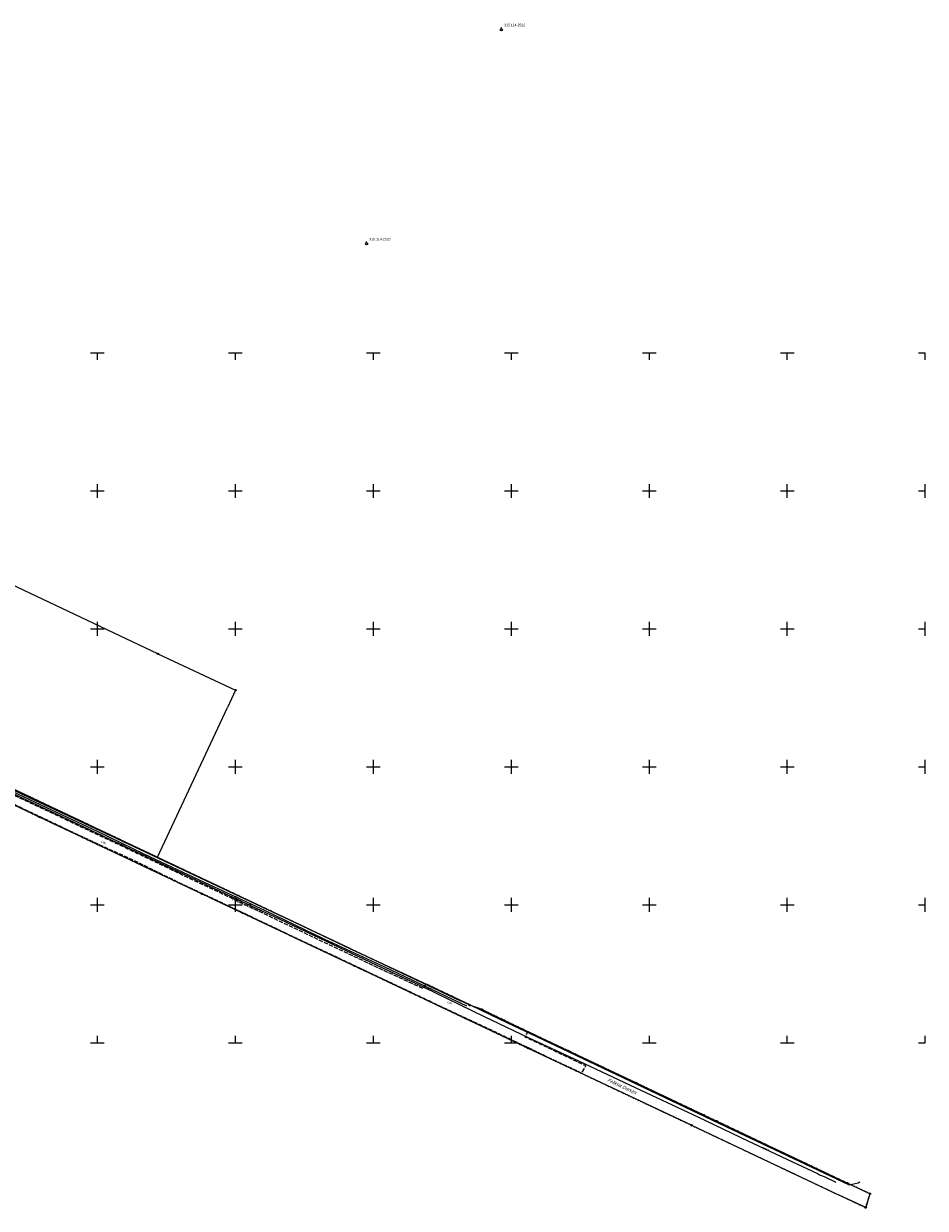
# Model space of a CAD drawing. Header units: feet. Extents: x 6524992 to 6535022, y 6047591 to 6067901.
# Tile 20 of 24: x 6531673 to 6532000, y 6048940 to 6049369. Entities that reach past the tile are written whole.
import ezdxf
from ezdxf.enums import TextEntityAlignment as Align

# ---------------------------------------------------------------- set-up
doc = ezdxf.new("R2010")
doc.units = ezdxf.units.FT
doc.header["$MEASUREMENT"] = 0
for name, pattern in [('1.5_0.5', [2, 1.5, -0.5]), ('218-500', [1, 0.5, -0.5]), ('219-500', [0])]:
    doc.linetypes.add(name, pattern=pattern)
doc.layers.get('0').update_dxf_attribs({"linetype": 'CONTINUOUS', "lineweight": 18})
for name, color, linetype, transparency in [('131-Punkt osnowy pomiarowej', 7, 'CONTINUOUS', 0.5), ('131-Punkt osnowy pomiarowej-Atr103', 7, 'CONTINUOUS', 0.5), ('202-Punkt graniczny stabilizowany trwale', 7, 'CONTINUOUS', 0.5), ('203-Punkt załamania granicy działki nie stabilizowany', 7, 'CONTINUOUS', 0.5), ('218-Granica użytku', 7, 'CONTINUOUS', 0.5), ('219-Linia granicy', 7, 'CONTINUOUS', 0.5), ('994-Nazwa ulicy', 7, 'CONTINUOUS', 0.5), ('jezdnia (powierzchnia)', 7, 'CONTINUOUS', 0.5), ('jezdnia (powierzchnia)-Atr17', 7, 'CONTINUOUS', 0.5), ('przewód gazowy (linia)', 7, 'CONTINUOUS', 0.5), ('przewód gazowy (linia)-Atr1', 7, 'CONTINUOUS', 0.5), ('przewód telekomunikacyjny (linia)', 7, 'CONTINUOUS', 0.5), ('przewód telekomunikacyjny (linia)-Atr1', 7, 'CONTINUOUS', 0.5), ('przewód wodociągowy (linia)', 7, 'CONTINUOUS', 0.5), ('przewód wodociągowy (linia)-Atr1', 7, 'CONTINUOUS', 0.5), ('Wstawianie ramki sekcyjnej z opisem', 7, 'CONTINUOUS', 0.5)]:
    doc.layers.add(name, color=color, linetype=linetype, transparency=transparency)
doc.styles.get("Standard").update_dxf_attribs({"font": 'arial.ttf'})

# ---------------------------------------------------------------- blocks, each defined once
blk = doc.blocks.new('131')
at = {"color": 0, "linetype": 'Continuous', "lineweight": 13}
blk.add_line((0, 0.375), (0, 0.875), dxfattribs=at)
blk.add_circle((0, 0), 0.375, dxfattribs=at)
blk = doc.blocks.new('RAMKA500K')
at = {"color": 0}
for p, q in [((0, 247.5), (0, 250)), ((0, 250), (2.5, 250)), ((47.5, 250), (52.5, 250)), ((50, 247.5), (50, 250)), ((97.5, 250), (102.5, 250)), ((100, 247.5), (100, 250)), ((147.5, 250), (152.5, 250)), ((150, 247.5), (150, 250)), ((197.5, 250), (202.5, 250)), ((200, 247.5), (200, 250)), ((247.5, 250), (252.5, 250)), ((250, 247.5), (250, 250)), ((297.5, 250), (302.5, 250)), ((300, 247.5), (300, 250)), ((347.5, 250), (352.5, 250)), ((350, 247.5), (350, 250)), ((397.5, 250), (400, 250)), ((400, 247.5), (400, 250)), ((0, 197.5), (0, 202.5)), ((50, 197.5), (50, 202.5)), ((100, 197.5), (100, 202.5)), ((150, 197.5), (150, 202.5)), ((200, 197.5), (200, 202.5)), ((250, 197.5), (250, 202.5)), ((300, 197.5), (300, 202.5)), ((350, 197.5), (350, 202.5)), ((400, 197.5), (400, 202.5)), ((0, 200), (2.5, 200)), ((47.5, 200), (52.5, 200)), ((97.5, 200), (102.5, 200)), ((147.5, 200), (152.5, 200)), ((197.5, 200), (202.5, 200)), ((247.5, 200), (252.5, 200)), ((297.5, 200), (302.5, 200)), ((347.5, 200), (352.5, 200)), ((397.5, 200), (400, 200)), ((0, 147.5), (0, 152.5)), ((50, 147.5), (50, 152.5)), ((100, 147.5), (100, 152.5)), ((150, 147.5), (150, 152.5)), ((200, 147.5), (200, 152.5)), ((250, 147.5), (250, 152.5)), ((300, 147.5), (300, 152.5)), ((350, 147.5), (350, 152.5)), ((400, 147.5), (400, 152.5)), ((0, 150), (2.5, 150)), ((47.5, 150), (52.5, 150)), ((97.5, 150), (102.5, 150)), ((147.5, 150), (152.5, 150)), ((197.5, 150), (202.5, 150)), ((247.5, 150), (252.5, 150)), ((297.5, 150), (302.5, 150)), ((347.5, 150), (352.5, 150)), ((397.5, 150), (400, 150)), ((0, 97.5), (0, 102.5)), ((0, 100), (2.5, 100)), ((47.5, 100), (52.5, 100)), ((50, 97.5), (50, 102.5)), ((97.5, 100), (102.5, 100)), ((100, 97.5), (100, 102.5)), ((147.5, 100), (152.5, 100)), ((150, 97.5), (150, 102.5)), ((197.5, 100), (202.5, 100)), ((200, 97.5), (200, 102.5)), ((247.5, 100), (252.5, 100)), ((250, 97.5), (250, 102.5)), ((297.5, 100), (302.5, 100)), ((300, 97.5), (300, 102.5)), ((347.5, 100), (352.5, 100)), ((350, 97.5), (350, 102.5)), ((397.5, 100), (400, 100)), ((400, 97.5), (400, 102.5)), ((0, 47.5), (0, 52.5)), ((50, 47.5), (50, 52.5)), ((100, 47.5), (100, 52.5)), ((150, 47.5), (150, 52.5)), ((200, 47.5), (200, 52.5)), ((250, 47.5), (250, 52.5)), ((300, 47.5), (300, 52.5)), ((350, 47.5), (350, 52.5)), ((400, 47.5), (400, 52.5)), ((0, 50), (2.5, 50)), ((47.5, 50), (52.5, 50)), ((97.5, 50), (102.5, 50)), ((147.5, 50), (152.5, 50)), ((197.5, 50), (202.5, 50)), ((247.5, 50), (252.5, 50)), ((297.5, 50), (302.5, 50)), ((347.5, 50), (352.5, 50)), ((397.5, 50), (400, 50)), ((0, 0), (0, 2.5)), ((0, 0), (2.5, 0)), ((47.5, 0), (52.5, 0)), ((50, 0), (50, 2.5)), ((97.5, 0), (102.5, 0)), ((100, 0), (100, 2.5)), ((147.5, 0), (152.5, 0)), ((150, 0), (150, 2.5)), ((197.5, 0), (202.5, 0)), ((200, 0), (200, 2.5)), ((247.5, 0), (252.5, 0)), ((250, 0), (250, 2.5)), ((297.5, 0), (302.5, 0)), ((300, 0), (300, 2.5)), ((347.5, 0), (352.5, 0)), ((350, 0), (350, 2.5)), ((397.5, 0), (400, 0)), ((400, 0), (400, 2.5))]:
    blk.add_line(p, q, dxfattribs=at)
blk = doc.blocks.new('202')
at = {"color": 0, "linetype": 'Continuous', "lineweight": 0}
blk.add_circle((0, 0), 0.25, dxfattribs=at)
blk = doc.blocks.new('203')
at = {"linetype": 'Continuous', "lineweight": 0}
h = blk.add_hatch(color=0, dxfattribs=at)
edge = h.paths.add_edge_path()
edge.add_arc((0, 0), 0.045, 0, 360)

msp = doc.modelspace()

# ---------------------------------------------------------------- linework, layer by layer
at = {"layer": '218-Granica użytku', "color": 3, "linetype": '218-500', "lineweight": 18, "flags": 128}
for points in [[(6531620.31, 6049109.72), (6531679.07, 6049081.81)], [(6531675.9, 6049088.93), (6531643.83, 6049104.13)], [(6531717.46, 6049069.24), (6531675.9, 6049088.93)], [(6531679.07, 6049081.81), (6531714.73, 6049064.94)], [(6531721.74, 6049067.22), (6531717.46, 6049069.24)], [(6531785.61, 6049036.95), (6531721.74, 6049067.22)], [(6531714.73, 6049064.94), (6531737.93, 6049053.96)], [(6531737.93, 6049053.96), (6531783.71, 6049032.3)], [(6531831.32, 6049015.3), (6531785.61, 6049036.95)], [(6531783.71, 6049032.3), (6531796.89, 6049026.07)], [(6531796.89, 6049026.07), (6531855.98, 6048998.06)], [(6531834.93, 6049013.58), (6531831.32, 6049015.3)], [(6531839.37, 6049012.02), (6531834.93, 6049013.58)], [(6531847.48, 6049008.08), (6531839.37, 6049012.02)], [(6531870.7, 6048997.06), (6531847.48, 6049008.08)], [(6531855.98, 6048998.06), (6531904.9, 6048974.98)], [(6531895.22, 6048985.43), (6531870.7, 6048997.06)], [(6531919.84, 6048973.75), (6531895.22, 6048985.43)], [(6531904.9, 6048974.98), (6531915.29, 6048970.07)], [(6531924.35, 6048971.6), (6531919.84, 6048973.75)], [(6531948.6, 6048960.09), (6531924.35, 6048971.6)], [(6531915.29, 6048970.07), (6531968.73, 6048944.81)], [(6531971.69, 6048949.14), (6531948.6, 6048960.09)], [(6531979.95, 6048945.27), (6531971.69, 6048949.14)], [(6531968.73, 6048944.81), (6531978.4, 6048940.24)], [(6531978.4, 6048940.24), (6531979.95, 6048945.27)]]:
    msp.add_lwpolyline(points, dxfattribs=at)
at = {"layer": '219-Linia granicy', "color": 3, "linetype": '219-500', "lineweight": 18, "flags": 128}
for points in [[(6531721.91, 6049140.95), (6531594.76, 6049201.18)], [(6531721.91, 6049140.95), (6531750.07, 6049127.79)], [(6531570.6, 6049138.83), (6531721.74, 6049067.22)], [(6531750.07, 6049127.79), (6531747.1, 6049121.45)], [(6531721.74, 6049067.22), (6531747.1, 6049121.45)], [(6531620.31, 6049109.72), (6531679.07, 6049081.81)], [(6531679.07, 6049081.81), (6531737.93, 6049053.96)], [(6531721.74, 6049067.22), (6531831.32, 6049015.3)], [(6531737.93, 6049053.96), (6531796.89, 6049026.07)], [(6531855.98, 6048998.06), (6531796.89, 6049026.07)], [(6531834.93, 6049013.58), (6531831.32, 6049015.3)], [(6531839.37, 6049012.02), (6531834.93, 6049013.58)], [(6531839.37, 6049012.02), (6531847.48, 6049008.08)], [(6531847.48, 6049008.08), (6531870.7, 6048997.06)], [(6531915.29, 6048970.07), (6531855.98, 6048998.06)], [(6531870.7, 6048997.06), (6531895.22, 6048985.43)], [(6531895.22, 6048985.43), (6531919.84, 6048973.75)], [(6531919.84, 6048973.75), (6531924.35, 6048971.6)], [(6531971.69, 6048949.14), (6531924.35, 6048971.6)], [(6531915.29, 6048970.07), (6531968.73, 6048944.81)], [(6531979.95, 6048945.27), (6531971.69, 6048949.14)], [(6531978.4, 6048940.24), (6531968.73, 6048944.81)], [(6531979.95, 6048945.27), (6531978.4, 6048940.24)]]:
    msp.add_lwpolyline(points, dxfattribs=at)
at = {"layer": 'jezdnia (powierzchnia)', "color": 7, "linetype": '1.5_0.5', "lineweight": 18, "flags": 128}
msp.add_lwpolyline([(6531756.42, 6049048.64), (6531732.64, 6049059.92), (6531714.33, 6049068.65), (6531696.4, 6049077.11), (6531675.4, 6049087.09), (6531649.07, 6049099.19), (6531628.05, 6049109.38), (6531612.44, 6049116.78), (6531599.82, 6049122.77), (6531600.49, 6049124.08), (6531591.37, 6049128.44), (6531573.34, 6049136.95), (6531572.66, 6049135.66), (6531563.73, 6049140.01), (6531562.47, 6049137.23), (6531571.25, 6049133.03), (6531590.11, 6049124.11), (6531611.25, 6049114.11), (6531626.95, 6049106.61), (6531648.15, 6049096.73), (6531674.88, 6049084.04), (6531694.76, 6049074.54), (6531713.51, 6049065.96), (6531731.25, 6049057.26), (6531755.27, 6049045.95), (6531776.09, 6049036.01), (6531798.51, 6049025.48), (6531820.06, 6049015.27), (6531831.13, 6049010.04), (6531842.93, 6049004.53), (6531853.76, 6048999.34), (6531875.46, 6048989), (6531876.99, 6048991.63), (6531855, 6049002.06), (6531855.89, 6049003.84), (6531845.36, 6049008.88), (6531833.27, 6049014.58), (6531818.95, 6049021.34), (6531818.08, 6049019.54), (6531799.92, 6049027.96), (6531777.57, 6049038.53)], close=True, dxfattribs=at)
at = {"layer": 'przewód gazowy (linia)', "color": 40, "linetype": 'Continuous', "lineweight": 18, "flags": 128}
msp.add_lwpolyline([(6531660.04, 6049094.73), (6531675.32, 6049087.53), (6531695.09, 6049078.21), (6531711.87, 6049070.3), (6531731.12, 6049061.23), (6531748.51, 6049053.03), (6531766.1, 6049044.74), (6531785.23, 6049035.73), (6531803.3, 6049027.21), (6531818.29, 6049020.12), (6531840.17, 6049009.57), (6531856.13, 6049001.88), (6531874.28, 6048993.45), (6531893.11, 6048984.58), (6531917.84, 6048973.02), (6531935.69, 6048964.5), (6531951.92, 6048956.86), (6531960.97, 6048952.59), (6531961.67, 6048952.17), (6531963.33, 6048951.56), (6531967.56, 6048949.49)], dxfattribs=at)
at = {"layer": 'przewód telekomunikacyjny (linia)', "color": 30, "linetype": 'Continuous', "lineweight": 18, "flags": 128}
msp.add_lwpolyline([(6531657.97, 6049097.07), (6531675.56, 6049088.79), (6531693.19, 6049080.5), (6531710.85, 6049072.19), (6531731.1, 6049062.67), (6531751.4, 6049053.07), (6531771.69, 6049043.55), (6531791.98, 6049033.96), (6531812.27, 6049024.45), (6531832.56, 6049014.89), (6531848.38, 6049007.31), (6531868.23, 6048997.9), (6531888.09, 6048988.47), (6531907.94, 6048979.07), (6531927.75, 6048969.66), (6531947.61, 6048960.24), (6531972.37, 6048948.47), (6531975.69, 6048949.22), (6531976.29, 6048949.56)], dxfattribs=at)
at = {"layer": 'przewód wodociągowy (linia)', "color": 5, "linetype": 'Continuous', "lineweight": 18, "flags": 128}
msp.add_lwpolyline([(6531604.65, 6049121.44), (6531621.23, 6049113.58), (6531628.42, 6049110.26), (6531648.03, 6049101.05), (6531666.88, 6049092.1), (6531683.55, 6049084.31), (6531699.93, 6049076.64), (6531717.1, 6049068.36), (6531738.65, 6049058.19), (6531760.75, 6049047.92), (6531782.02, 6049037.7), (6531803.97, 6049027.57), (6531833.79, 6049013.37)], dxfattribs=at)

# ---------------------------------------------------------------- block references
at = {"layer": '131-Punkt osnowy pomiarowej', "color": 7, "linetype": 'Continuous', "lineweight": 18}
for p in [(6531846.38, 6049367.16), (6531797.55, 6049289.53)]:
    msp.add_blockref('131', p, dxfattribs=at)
at = {"layer": '202-Punkt graniczny stabilizowany trwale', "color": 3, "linetype": 'Continuous', "lineweight": 18}
for p in [(6531721.91, 6049140.95), (6531750.07, 6049127.79), (6531679.07, 6049081.81), (6531737.93, 6049053.96), (6531834.93, 6049013.58), (6531839.37, 6049012.02), (6531847.48, 6049008.08), (6531855.98, 6048998.06), (6531870.7, 6048997.06), (6531895.22, 6048985.43), (6531919.84, 6048973.75), (6531924.35, 6048971.6), (6531915.29, 6048970.07), (6531971.69, 6048949.14), (6531979.95, 6048945.27), (6531978.4, 6048940.24)]:
    msp.add_blockref('202', p, dxfattribs=at)
at = {"layer": '203-Punkt załamania granicy działki nie stabilizowany', "color": 3, "linetype": 'Continuous', "lineweight": 18}
for p in [(6531747.1, 6049121.45), (6531721.74, 6049067.22), (6531796.89, 6049026.07), (6531831.32, 6049015.3), (6531968.73, 6048944.81)]:
    msp.add_blockref('203', p, dxfattribs=at)
at = {"layer": 'Wstawianie ramki sekcyjnej z opisem', "color": 7, "linetype": 'Continuous', "lineweight": 13}
msp.add_blockref('RAMKA500K', (6531600, 6049000), dxfattribs=at)
msp.add_blockref('RAMKA500K', (6531600, 6049000), dxfattribs=at)

# ---------------------------------------------------------------- texts
at = {"layer": '131-Punkt osnowy pomiarowej-Atr103', "color": 7, "width": 0.9}
for s, p in [('315.114-2522', (6531847.38, 6049368.16)), ('315.114-2523', (6531798.55, 6049290.53))]:
    msp.add_text(s, height=0.9, dxfattribs=at).set_placement(p, align=Align.BOTTOM_LEFT)
at = {"layer": '994-Nazwa ulicy', "color": 7, "linetype": 'Continuous', "lineweight": 25, "oblique": 15, "width": 0.9}
msp.add_text('Feliksa Dorsza', height=1.25, rotation=336.434, dxfattribs=at).set_placement((6531748.74, 6049051.71))
msp.add_text('Feliksa Dorsza', height=1.25, rotation=334.882, dxfattribs=at).set_placement((6531889.81, 6048983.66), align=Align.CENTER)
at = {"layer": 'jezdnia (powierzchnia)-Atr17', "color": 7, "width": 0.9}
for rotation, p in [(333.815, (6531701.25, 6049072.7)), (334.045, (6531826.73, 6049014.54))]:
    msp.add_text('j.pb.', height=0.75, rotation=rotation, dxfattribs=at).set_placement(p)
at = {"layer": 'przewód gazowy (linia)-Atr1', "color": 7, "width": 0.9}
msp.add_text('gs63', height=0.75, rotation=334.698, dxfattribs=at).set_placement((6531941.4, 6048962.33), align=Align.TOP_LEFT)
at = {"layer": 'przewód telekomunikacyjny (linia)-Atr1', "color": 30, "width": 0.9}
for rotation, p in [(334.82, (6531718.99, 6049068.36)), (334.887, (6531810.2, 6049025.42)), (334.6, (6531874.53, 6048994.91)), (334.624, (6531933.43, 6048966.96)), (334.575, (6531957.06, 6048955.75))]:
    msp.add_text('t', height=0.75, rotation=rotation, dxfattribs=at).set_placement(p, align=Align.MIDDLE_LEFT)
at = {"layer": 'przewód wodociągowy (linia)-Atr1', "color": 5, "width": 0.9}
for rotation, p in [(334.254, (6531707.41, 6049073.03)), (335.075, (6531748.67, 6049053.53)), (334.536, (6531818.63, 6049020.59))]:
    msp.add_text('wo110', height=0.75, rotation=rotation, dxfattribs=at).set_placement(p, align=Align.MIDDLE_LEFT)

doc.saveas('drawing.dxf')
